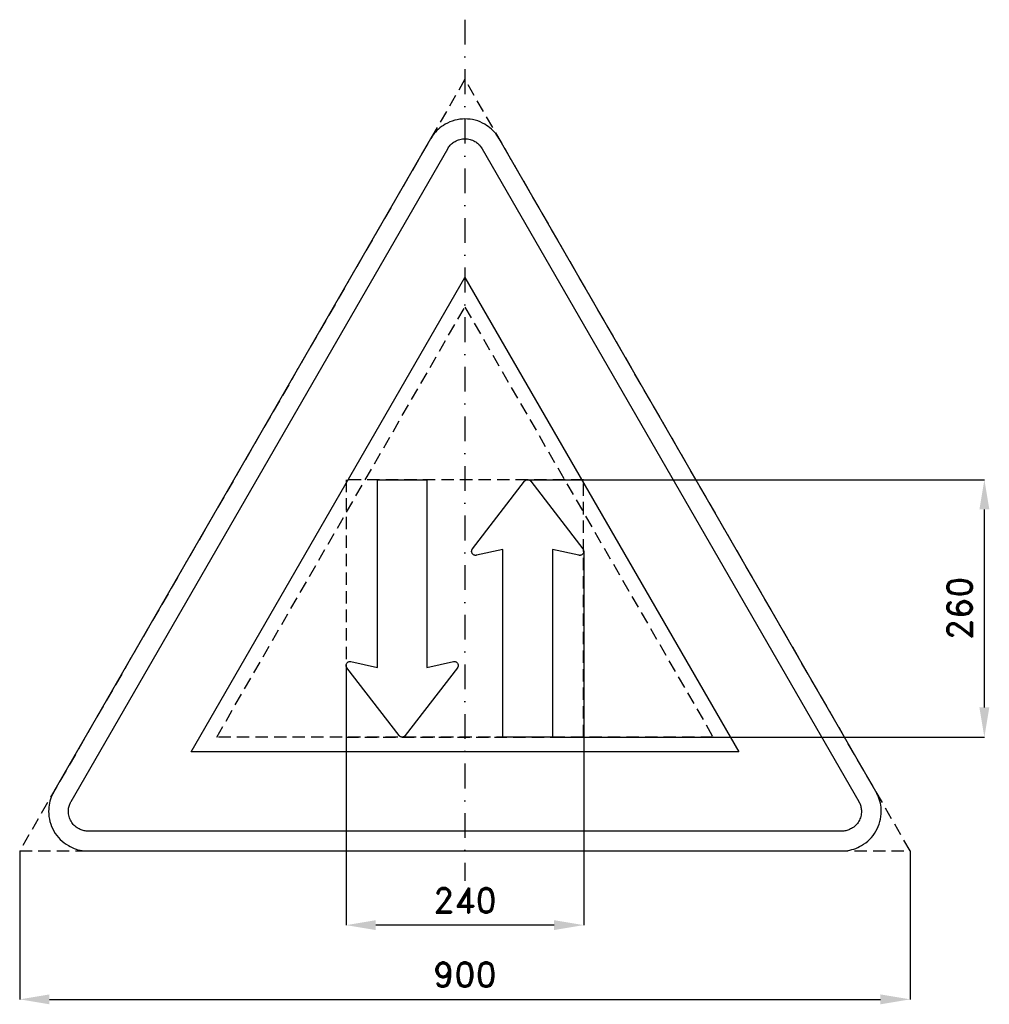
# Model space of a CAD drawing. Header units: millimetres. Extents: x -29 to 951, y -155 to 840.
import ezdxf

# ---------------------------------------------------------------- set-up
doc = ezdxf.new("R2010")
doc.units = ezdxf.units.MM
doc.header["$LTSCALE"] = 5
doc.linetypes.add('ČERCHOVANÁX2', pattern=[2, 1, -0.5, 0, -0.5])
doc.linetypes.add('ČÁRKOVANÁX2', pattern=[1.5, 1, -0.5])
doc.layers.add('Kóty', color=2, linetype='Continuous')
doc.layers.add('Značka', color=7, linetype='Continuous')
doc.styles.get("Standard").update_dxf_attribs({"font": 'romand.shx', "height": 25})
doc.dimstyles.get("Standard").update_dxf_attribs({"dimtxt": 25, "dimasz": 30, "dimexe": 0.18, "dimexo": 0.0625, "dimgap": 12.5, "dimtad": 1, "dimdec": 0, "dimzin": 0, "dimdsep": 46, "dimtxsty": 'Standard', "dimcen": 0.09, "dimadec": 0, "dimazin": 0, "dimtfac": 1, "dimtdec": 0, "dimtofl": 0, "dimtmove": 0, "dimatfit": 3, "dimfxl": 1, "dimtolj": 1, "dimtzin": 0, "dimarcsym": 0})

# ---------------------------------------------------------------- blocks, each defined once
blk = doc.blocks.new('*D0')
at = {"layer": 'Defpoints', "color": 0, "transparency": 16777216}
for p in [(540.77, 302.27), (300.67, 187.73), (300.67, -74.94)]:
    blk.add_point(p, dxfattribs=at)
at = {"layer": 'Kóty', "color": 0, "lineweight": -2, "transparency": 16777216}
for p, q in [((540.77, 302.21), (540.77, -75.12)), ((300.67, 187.67), (300.67, -75.12)), ((510.77, -74.94), (330.67, -74.94))]:
    blk.add_line(p, q, dxfattribs=at)
at = {"layer": 'Kóty', "color": 0, "transparency": 16777216}
for points in [[(330.67, -69.94), (330.67, -79.94), (300.67, -74.94)], [(510.77, -69.94), (510.77, -79.94), (540.77, -74.94)]]:
    blk.add_solid(points, dxfattribs=at)
at = {"layer": 'Kóty', "color": 0, "transparency": 16777216, "insert": (420.72, -49.94), "char_height": 25, "attachment_point": 5}
blk.add_mtext('\\A1;240', dxfattribs=at)
blk = doc.blocks.new('*D1')
at = {"layer": 'Defpoints', "color": 0, "transparency": 16777216}
for p in [(-29.28, 0.06), (870.72, 0.06), (870.72, -149.94)]:
    blk.add_point(p, dxfattribs=at)
at = {"layer": 'Kóty', "color": 0, "lineweight": -2, "transparency": 16777216}
for p, q in [((-29.28, 0), (-29.28, -150.12)), ((870.72, 0), (870.72, -150.12)), ((0.72, -149.94), (840.72, -149.94))]:
    blk.add_line(p, q, dxfattribs=at)
at = {"layer": 'Kóty', "color": 0, "transparency": 16777216}
for points in [[(0.72, -144.94), (0.72, -154.94), (-29.28, -149.94)], [(840.72, -144.94), (840.72, -154.94), (870.72, -149.94)]]:
    blk.add_solid(points, dxfattribs=at)
at = {"layer": 'Kóty', "color": 0, "transparency": 16777216, "insert": (420.72, -124.94), "char_height": 25, "attachment_point": 5}
blk.add_mtext('\\A1;900', dxfattribs=at)
blk = doc.blocks.new('*D2')
at = {"layer": 'Defpoints', "color": 0, "transparency": 16777216}
for p in [(484.14, 375), (945.72, 375), (509.14, 115)]:
    blk.add_point(p, dxfattribs=at)
at = {"layer": 'Kóty', "color": 0, "lineweight": -2, "transparency": 16777216}
for p, q in [((484.2, 375), (945.9, 375)), ((945.72, 145), (945.72, 345)), ((509.2, 115), (945.9, 115))]:
    blk.add_line(p, q, dxfattribs=at)
at = {"layer": 'Kóty', "color": 0, "transparency": 16777216}
for points in [[(940.72, 345), (950.72, 345), (945.72, 375)], [(940.72, 145), (950.72, 145), (945.72, 115)]]:
    blk.add_solid(points, dxfattribs=at)
at = {"layer": 'Kóty', "color": 0, "transparency": 16777216, "insert": (920.72, 245), "char_height": 25, "attachment_point": 5, "rotation": 90}
blk.add_mtext('\\A1;260', dxfattribs=at)

msp = doc.modelspace()

# ---------------------------------------------------------------- linework, layer by layer
at = {"layer": 'Značka', "color": 6, "linetype": 'ČERCHOVANÁX2', "lineweight": 25, "ltscale": 5}
msp.add_line((420.72, 839.71), (420.72, -30.29), dxfattribs=at)
at = {"layer": 'Značka', "color": 6, "linetype": 'ČÁRKOVANÁX2', "ltscale": 2.5}
for points in [[(870.72, 0.06), (420.72, 779.48), (-29.28, 0.06)], [(169.9, 115), (420.72, 549.42), (671.53, 115)], [(300.72, 115), (540.72, 115), (540.72, 375), (300.72, 375)]]:
    msp.add_lwpolyline(points, close=True, dxfattribs=at)
at = {"layer": 'Značka', "color": 5}
for points in [[(836.08, 60), (455.36, 719.42), (454.24, 721.19, 0.010748), (453.08, 722.93, 0.055773), (447.54, 729.17, 0.055979), (440.72, 734.06, 0.069561), (431.09, 738.14, 0.069791), (420.72, 739.42, 0.069502), (410.36, 738.12, 0.067732), (400.72, 734.06, 0.055944), (393.86, 729.2, 0.061133), (388.36, 722.93, 0.012257), (387.19, 721.2), (386.08, 719.42), (5.36, 60, 0.003576), (4.38, 58.15, 0.010722), (3.46, 56.27, 0.055711), (0.83, 48.35, 0.055985), (0, 40, 0.069591), (1.29, 29.62, 0.069767), (5.36, 20, 0.069481), (11.67, 11.68, 0.067775), (20, 5.36, 0.055964), (27.65, 1.85, 0.061097), (35.82, 0.22, 0.01224), (37.91, 0.07, 0.004081), (40, 0), (801.43, 0, 0.003581), (803.53, 0.08, 0.010743), (805.62, 0.22, 0.055797), (813.79, 1.9, 0.055991), (821.43, 5.36, 0.069582), (829.78, 11.66, 0.069787), (836.08, 20, 0.069497), (840.13, 29.62, 0.067792), (841.43, 40, 0.055928), (840.65, 48.37, 0.060939), (837.98, 56.27), (837.06, 58.15), (836.08, 60)], [(332.29, 375), (382.29, 375), (382.29, 185.44), (409.07, 191.33), (409.26, 191.37, -0.009909), (409.45, 191.4, -0.052061), (410.23, 191.42, -0.052173), (411, 191.28, -0.06493), (411.91, 190.91, -0.064893), (412.69, 190.32, -0.064739), (413.31, 189.57, -0.06461), (413.72, 188.69, -0.064336), (413.92, 187.73, -0.063087), (413.87, 186.76, -0.052226), (413.68, 186, -0.056989), (413.32, 185.31), (413.21, 185.14), (413.1, 184.98), (360.47, 116.56), (360.35, 116.42), (360.23, 116.28, -0.048761), (359.69, 115.79, -0.04884), (359.06, 115.41, -0.060771), (358.2, 115.1, -0.060999), (357.29, 115, -0.060678), (356.39, 115.1, -0.059137), (355.53, 115.41, -0.048876), (354.9, 115.79, -0.053418), (354.36, 116.28), (354.24, 116.42), (354.12, 116.56), (301.49, 184.98), (301.38, 185.14), (301.27, 185.31, -0.052045), (300.92, 186, -0.052192), (300.72, 186.76, -0.064904), (300.67, 187.73, -0.064873), (300.87, 188.69, -0.064784), (301.28, 189.57, -0.064643), (301.9, 190.32, -0.064322), (302.68, 190.91, -0.063098), (303.59, 191.28, -0.052235), (304.36, 191.42, -0.056974), (305.14, 191.4), (305.33, 191.37), (305.52, 191.33), (332.29, 185.44), (332.29, 375)], [(509.14, 115), (459.14, 115), (459.14, 304.56), (432.37, 298.67), (432.17, 298.64, -0.009986), (431.98, 298.61, -0.052061), (431.2, 298.58, -0.052192), (430.43, 298.72, -0.064974), (429.53, 299.09, -0.064906), (428.75, 299.68, -0.064728), (428.12, 300.43, -0.06468), (427.71, 301.31, -0.06434), (427.51, 302.27, -0.063084), (427.56, 303.24, -0.052238), (427.76, 304, -0.057007), (428.11, 304.7), (428.22, 304.86), (428.34, 305.02), (480.97, 373.44), (481.09, 373.58), (481.21, 373.72, -0.048752), (481.75, 374.21, -0.048795), (482.37, 374.59, -0.060747), (483.23, 374.9, -0.060974), (484.14, 375, -0.060662), (485.05, 374.9, -0.059091), (485.91, 374.59, -0.048866), (486.54, 374.21, -0.05341), (487.07, 373.72), (487.19, 373.58), (487.31, 373.44), (539.94, 305.02), (540.06, 304.86), (540.17, 304.7, -0.052047), (540.52, 304, -0.052182), (540.72, 303.24, -0.064965), (540.77, 302.27, -0.064903), (540.57, 301.31, -0.064729), (540.16, 300.43, -0.064612), (539.53, 299.68, -0.064247), (538.75, 299.1, -0.063075), (537.85, 298.72, -0.052287), (537.08, 298.58, -0.056953), (536.3, 298.61), (536.11, 298.64), (535.91, 298.67), (509.14, 304.56), (509.14, 115)]]:
    msp.add_lwpolyline(points, format="xyb", dxfattribs=at)
at = {"layer": 'Značka', "color": 1}
msp.add_lwpolyline([(801.43, 20), (40, 20, -0.003586), (38.95, 20.04, -0.010756), (37.91, 20.11, -0.05582), (33.82, 20.95, -0.05597), (30, 22.68, -0.06955), (25.83, 25.83, -0.069786), (22.68, 30, -0.069503), (20.65, 34.81, -0.067814), (20, 40, -0.055933), (20.39, 44.19, -0.060881), (21.73, 48.13, -0.012187), (22.19, 49.07, -0.00406), (22.68, 50), (403.4, 709.42), (403.95, 710.31), (404.54, 711.18, -0.055851), (407.31, 714.3, -0.05603), (410.72, 716.74, -0.069574), (415.53, 718.78, -0.069723), (420.72, 719.42, -0.069439), (425.9, 718.77, -0.067755), (430.72, 716.74, -0.055971), (434.15, 714.31, -0.061159), (436.9, 711.18), (437.48, 710.31), (438.04, 709.42), (818.76, 50), (819.24, 49.07), (819.71, 48.13, -0.055637), (821.02, 44.18, -0.055928), (821.43, 40, -0.069571), (820.79, 34.81, -0.069825), (818.76, 30, -0.069532), (815.6, 25.84, -0.067733), (811.43, 22.68, -0.055923), (807.61, 20.93, -0.061121), (803.53, 20.11, -0.012253), (802.48, 20.04, -0.004086), (801.43, 20)], format="xyb", dxfattribs=at)
msp.add_lwpolyline([(143.92, 100), (420.72, 579.42), (697.51, 100), (143.92, 100)], dxfattribs=at)

# ---------------------------------------------------------------- dimensions: what is measured, and where the dimension line sits
at = {"layer": 'Kóty'}
dim = msp.add_linear_dim(base=(945.72, 375), p1=(509.14, 115), p2=(484.14, 375), angle=90, dimstyle='Standard', dxfattribs=at)
dim.commit()
dim.dimension.update_dxf_attribs({"geometry": '*D2', "text_midpoint": (920.72, 245)})
for base, p1, p2, picture, middle in [((300.67, -74.94), (540.77, 302.27), (300.67, 187.73), '*D0', (420.72, -49.94)), ((870.72, -149.94), (-29.28, 0.06), (870.72, 0.06), '*D1', (420.72, -124.94))]:
    dim = msp.add_linear_dim(base=base, p1=p1, p2=p2, dimstyle='Standard', dxfattribs=at)
    dim.commit()
    dim.dimension.update_dxf_attribs({"geometry": picture, "text_midpoint": middle})

doc.saveas('drawing.dxf')
